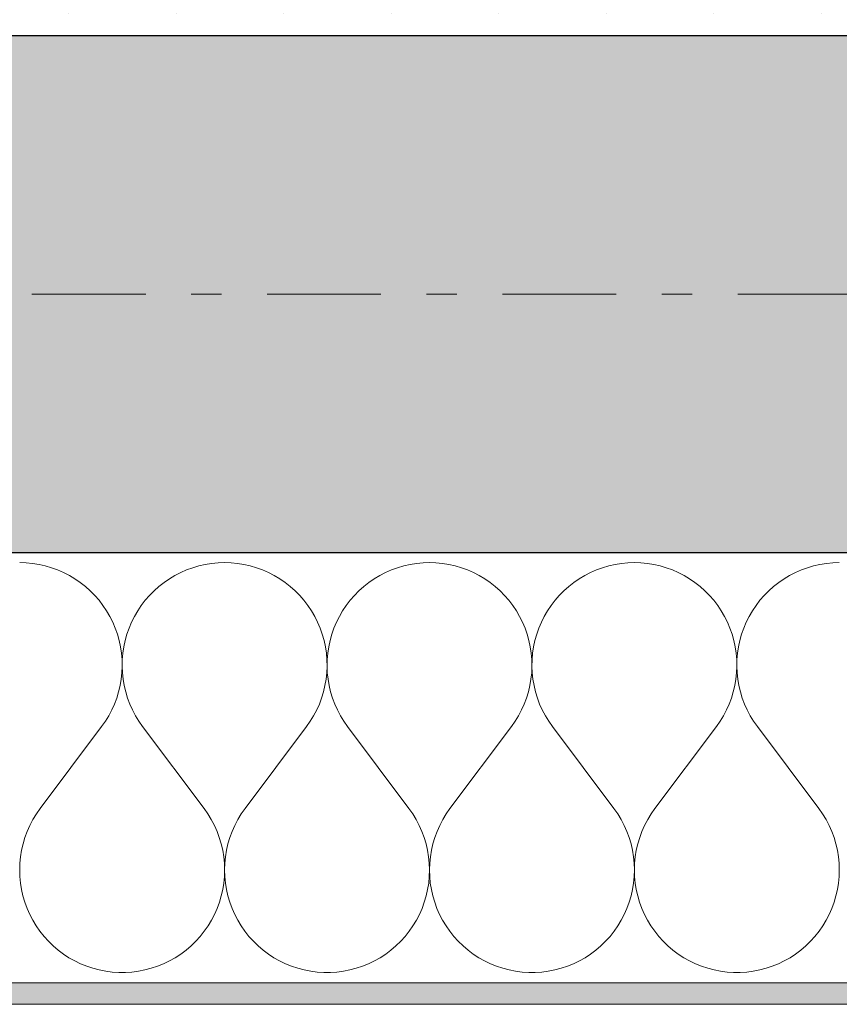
# Model space of a CAD drawing. Extents: x 100 to 2982, y 37 to 2050.
# Tile 67 of 130: x 1779 to 1817, y 575 to 620. Entities that reach past the tile are written whole.
import ezdxf
from ezdxf.xclip import XClip

# ---------------------------------------------------------------- set-up
doc = ezdxf.new("R2010")
doc.units = 0
doc.header["$MEASUREMENT"] = 0
doc.header["$XCLIPFRAME"] = 0
doc.linetypes.add('Przerywana podwójnie', pattern=[54.680554, 26.458333, -10.583333, 7.055556, -10.583333])
for name, color, linetype in [('410-K Osie', 7, 'Continuous'), ('420-K Ściany', 7, 'Continuous'), ('820-G Rysunki Obrazki', 7, 'Continuous')]:
    doc.layers.add(name, color=color, linetype=linetype)
pattern_1 = [(0, (-18316.349, -206.5255), (0, 8.660254), [0, -5]), (0, (-18313.849, -202.195), (0, 8.660254), [0, -5])]

# ---------------------------------------------------------------- blocks, each defined once
blk = doc.blocks.new('*X8')
at = {"layer": '420-K Ściany', "color": 174, "linetype": 'Continuous', "lineweight": 5, "ltscale": 0.2}
for p, q in [((1779.19, 595.023), (1778.889, 595.033)), ((1779.49, 594.995), (1779.19, 595.023)), ((1779.788, 594.947), (1779.49, 594.995)), ((1780.081, 594.881), (1779.788, 594.947)), ((1780.371, 594.796), (1780.081, 594.881)), ((1780.654, 594.694), (1780.371, 594.796)), ((1786.932, 594.796), (1786.649, 594.694)), ((1787.221, 594.881), (1786.932, 594.796)), ((1787.515, 594.947), (1787.221, 594.881)), ((1787.812, 594.995), (1787.515, 594.947)), ((1788.112, 595.023), (1787.812, 594.995)), ((1788.413, 595.033), (1788.112, 595.023)), ((1788.714, 595.023), (1788.413, 595.033)), ((1789.014, 594.995), (1788.714, 595.023)), ((1789.311, 594.947), (1789.014, 594.995)), ((1789.605, 594.881), (1789.311, 594.947)), ((1789.894, 594.796), (1789.605, 594.881)), ((1790.178, 594.694), (1789.894, 594.796)), ((1796.456, 594.796), (1796.172, 594.694)), ((1796.745, 594.881), (1796.456, 594.796)), ((1797.038, 594.947), (1796.745, 594.881)), ((1797.336, 594.995), (1797.038, 594.947)), ((1797.636, 595.023), (1797.336, 594.995)), ((1797.937, 595.033), (1797.636, 595.023)), ((1798.238, 595.023), (1797.937, 595.033)), ((1798.538, 594.995), (1798.238, 595.023)), ((1798.835, 594.947), (1798.538, 594.995)), ((1799.129, 594.881), (1798.835, 594.947)), ((1799.418, 594.796), (1799.129, 594.881)), ((1799.701, 594.694), (1799.418, 594.796)), ((1805.979, 594.796), (1805.696, 594.694)), ((1806.268, 594.881), (1805.979, 594.796)), ((1806.562, 594.947), (1806.268, 594.881)), ((1806.86, 594.995), (1806.562, 594.947)), ((1807.16, 595.023), (1806.86, 594.995)), ((1807.461, 595.033), (1807.16, 595.023)), ((1807.762, 595.023), (1807.461, 595.033)), ((1808.062, 594.995), (1807.762, 595.023)), ((1808.359, 594.947), (1808.062, 594.995)), ((1808.653, 594.881), (1808.359, 594.947)), ((1808.942, 594.796), (1808.653, 594.881)), ((1809.225, 594.694), (1808.942, 594.796)), ((1815.503, 594.796), (1815.22, 594.694)), ((1815.792, 594.881), (1815.503, 594.796)), ((1816.086, 594.947), (1815.792, 594.881)), ((1816.384, 594.995), (1816.086, 594.947)), ((1816.683, 595.023), (1816.384, 594.995)), ((1816.984, 595.033), (1816.683, 595.023)), ((1780.93, 594.573), (1780.654, 594.694)), ((1781.198, 594.436), (1780.93, 594.573)), ((1781.456, 594.281), (1781.198, 594.436)), ((1786.105, 594.436), (1785.846, 594.281)), ((1786.372, 594.573), (1786.105, 594.436)), ((1786.649, 594.694), (1786.372, 594.573)), ((1790.454, 594.573), (1790.178, 594.694)), ((1790.722, 594.436), (1790.454, 594.573)), ((1790.98, 594.281), (1790.722, 594.436)), ((1795.628, 594.436), (1795.37, 594.281)), ((1795.896, 594.573), (1795.628, 594.436)), ((1796.172, 594.694), (1795.896, 594.573)), ((1799.977, 594.573), (1799.701, 594.694)), ((1800.245, 594.436), (1799.977, 594.573)), ((1800.504, 594.281), (1800.245, 594.436)), ((1805.152, 594.436), (1804.893, 594.281)), ((1805.42, 594.573), (1805.152, 594.436)), ((1805.696, 594.694), (1805.42, 594.573)), ((1809.501, 594.573), (1809.225, 594.694)), ((1809.769, 594.436), (1809.501, 594.573)), ((1810.028, 594.281), (1809.769, 594.436)), ((1814.676, 594.436), (1814.417, 594.281)), ((1814.944, 594.573), (1814.676, 594.436)), ((1815.22, 594.694), (1814.944, 594.573)), ((1781.705, 594.111), (1781.456, 594.281)), ((1781.942, 593.925), (1781.705, 594.111)), ((1782.167, 593.725), (1781.942, 593.925)), ((1785.36, 593.925), (1785.135, 593.725)), ((1785.597, 594.111), (1785.36, 593.925)), ((1785.846, 594.281), (1785.597, 594.111)), ((1791.229, 594.111), (1790.98, 594.281)), ((1791.466, 593.925), (1791.229, 594.111)), ((1791.691, 593.725), (1791.466, 593.925)), ((1794.884, 593.925), (1794.659, 593.725)), ((1795.121, 594.111), (1794.884, 593.925)), ((1795.37, 594.281), (1795.121, 594.111)), ((1800.753, 594.111), (1800.504, 594.281)), ((1800.99, 593.925), (1800.753, 594.111)), ((1801.215, 593.725), (1800.99, 593.925)), ((1804.408, 593.925), (1804.183, 593.725)), ((1804.645, 594.111), (1804.408, 593.925)), ((1804.893, 594.281), (1804.645, 594.111)), ((1810.276, 594.111), (1810.028, 594.281)), ((1810.513, 593.925), (1810.276, 594.111)), ((1810.738, 593.725), (1810.513, 593.925)), ((1813.932, 593.925), (1813.707, 593.725)), ((1814.169, 594.111), (1813.932, 593.925)), ((1814.417, 594.281), (1814.169, 594.111)), ((1782.379, 593.511), (1782.167, 593.725)), ((1782.577, 593.284), (1782.379, 593.511)), ((1784.923, 593.511), (1784.726, 593.284)), ((1785.135, 593.725), (1784.923, 593.511)), ((1791.903, 593.511), (1791.691, 593.725)), ((1792.101, 593.284), (1791.903, 593.511)), ((1794.447, 593.511), (1794.249, 593.284)), ((1794.659, 593.725), (1794.447, 593.511)), ((1801.426, 593.511), (1801.215, 593.725)), ((1801.624, 593.284), (1801.426, 593.511)), ((1803.971, 593.511), (1803.773, 593.284)), ((1804.183, 593.725), (1803.971, 593.511)), ((1810.95, 593.511), (1810.738, 593.725)), ((1811.148, 593.284), (1810.95, 593.511)), ((1813.495, 593.511), (1813.297, 593.284)), ((1813.707, 593.725), (1813.495, 593.511)), ((1782.76, 593.045), (1782.577, 593.284)), ((1782.927, 592.794), (1782.76, 593.045)), ((1784.542, 593.045), (1784.375, 592.794)), ((1784.726, 593.284), (1784.542, 593.045)), ((1792.284, 593.045), (1792.101, 593.284)), ((1792.451, 592.794), (1792.284, 593.045)), ((1794.066, 593.045), (1793.899, 592.794)), ((1794.249, 593.284), (1794.066, 593.045)), ((1801.807, 593.045), (1801.624, 593.284)), ((1801.975, 592.794), (1801.807, 593.045)), ((1803.59, 593.045), (1803.422, 592.794)), ((1803.773, 593.284), (1803.59, 593.045)), ((1811.331, 593.045), (1811.148, 593.284)), ((1811.499, 592.794), (1811.331, 593.045)), ((1813.114, 593.045), (1812.946, 592.794)), ((1813.297, 593.284), (1813.114, 593.045)), ((1783.079, 592.534), (1782.927, 592.794)), ((1783.214, 592.265), (1783.079, 592.534)), ((1784.223, 592.534), (1784.089, 592.265)), ((1784.375, 592.794), (1784.223, 592.534)), ((1792.603, 592.534), (1792.451, 592.794)), ((1792.737, 592.265), (1792.603, 592.534)), ((1793.747, 592.534), (1793.612, 592.265)), ((1793.899, 592.794), (1793.747, 592.534)), ((1802.127, 592.534), (1801.975, 592.794)), ((1802.261, 592.265), (1802.127, 592.534)), ((1803.271, 592.534), (1803.136, 592.265)), ((1803.422, 592.794), (1803.271, 592.534)), ((1811.65, 592.534), (1811.499, 592.794)), ((1811.785, 592.265), (1811.65, 592.534)), ((1812.795, 592.534), (1812.66, 592.265)), ((1812.946, 592.794), (1812.795, 592.534)), ((1783.331, 591.987), (1783.214, 592.265)), ((1784.089, 592.265), (1783.971, 591.987)), ((1792.855, 591.987), (1792.737, 592.265)), ((1793.612, 592.265), (1793.495, 591.987)), ((1802.379, 591.987), (1802.261, 592.265)), ((1803.136, 592.265), (1803.019, 591.987)), ((1811.902, 591.987), (1811.785, 592.265)), ((1812.66, 592.265), (1812.543, 591.987)), ((1783.431, 591.703), (1783.331, 591.987)), ((1783.512, 591.413), (1783.431, 591.703)), ((1783.872, 591.703), (1783.79, 591.413)), ((1783.971, 591.987), (1783.872, 591.703)), ((1792.954, 591.703), (1792.855, 591.987)), ((1793.036, 591.413), (1792.954, 591.703)), ((1793.395, 591.703), (1793.314, 591.413)), ((1793.495, 591.987), (1793.395, 591.703)), ((1802.478, 591.703), (1802.379, 591.987)), ((1802.56, 591.413), (1802.478, 591.703)), ((1802.919, 591.703), (1802.838, 591.413)), ((1803.019, 591.987), (1802.919, 591.703)), ((1812.002, 591.703), (1811.902, 591.987)), ((1812.084, 591.413), (1812.002, 591.703)), ((1812.443, 591.703), (1812.362, 591.413)), ((1812.543, 591.987), (1812.443, 591.703)), ((1783.575, 591.118), (1783.512, 591.413)), ((1783.619, 590.82), (1783.575, 591.118)), ((1783.727, 591.118), (1783.683, 590.82)), ((1783.79, 591.413), (1783.727, 591.118)), ((1793.099, 591.118), (1793.036, 591.413)), ((1793.143, 590.82), (1793.099, 591.118)), ((1793.251, 591.118), (1793.207, 590.82)), ((1793.314, 591.413), (1793.251, 591.118)), ((1802.623, 591.118), (1802.56, 591.413)), ((1802.667, 590.82), (1802.623, 591.118)), ((1802.775, 591.118), (1802.731, 590.82)), ((1802.838, 591.413), (1802.775, 591.118)), ((1812.147, 591.118), (1812.084, 591.413)), ((1812.191, 590.82), (1812.147, 591.118)), ((1812.299, 591.118), (1812.254, 590.82)), ((1812.362, 591.413), (1812.299, 591.118)), ((1783.645, 590.52), (1783.619, 590.82)), ((1783.683, 590.82), (1783.658, 590.52)), ((1793.168, 590.52), (1793.143, 590.82)), ((1793.207, 590.82), (1793.181, 590.52)), ((1802.692, 590.52), (1802.667, 590.82)), ((1802.731, 590.82), (1802.705, 590.52)), ((1812.216, 590.52), (1812.191, 590.82)), ((1812.254, 590.82), (1812.229, 590.52)), ((1783.638, 589.918), (1783.651, 590.219)), ((1783.651, 590.219), (1783.645, 590.52)), ((1783.658, 590.52), (1783.651, 590.219)), ((1783.651, 590.219), (1783.664, 589.918)), ((1793.162, 589.918), (1793.175, 590.219)), ((1793.175, 590.219), (1793.168, 590.52)), ((1793.181, 590.52), (1793.175, 590.219)), ((1793.175, 590.219), (1793.188, 589.918)), ((1802.686, 589.918), (1802.698, 590.219)), ((1802.698, 590.219), (1802.692, 590.52)), ((1802.705, 590.52), (1802.699, 590.219)), ((1802.699, 590.219), (1802.712, 589.918)), ((1812.209, 589.918), (1812.222, 590.219)), ((1812.222, 590.219), (1812.216, 590.52)), ((1812.229, 590.52), (1812.223, 590.219)), ((1812.223, 590.219), (1812.236, 589.918)), ((1783.606, 589.619), (1783.638, 589.918)), ((1783.664, 589.918), (1783.696, 589.619)), ((1793.13, 589.619), (1793.162, 589.918)), ((1793.188, 589.918), (1793.22, 589.619)), ((1802.654, 589.619), (1802.686, 589.918)), ((1802.712, 589.918), (1802.744, 589.619)), ((1812.178, 589.619), (1812.209, 589.918)), ((1812.236, 589.918), (1812.267, 589.619)), ((1783.486, 589.029), (1783.556, 589.322)), ((1783.556, 589.322), (1783.606, 589.619)), ((1783.696, 589.619), (1783.747, 589.322)), ((1783.747, 589.322), (1783.816, 589.029)), ((1793.01, 589.029), (1793.079, 589.322)), ((1793.079, 589.322), (1793.13, 589.619)), ((1793.22, 589.619), (1793.27, 589.322)), ((1793.27, 589.322), (1793.34, 589.029)), ((1802.534, 589.029), (1802.603, 589.322)), ((1802.603, 589.322), (1802.654, 589.619)), ((1802.744, 589.619), (1802.794, 589.322)), ((1802.794, 589.322), (1802.864, 589.029)), ((1812.058, 589.029), (1812.127, 589.322)), ((1812.127, 589.322), (1812.178, 589.619)), ((1812.267, 589.619), (1812.318, 589.322)), ((1812.318, 589.322), (1812.387, 589.029)), ((1783.399, 588.74), (1783.486, 589.029)), ((1783.816, 589.029), (1783.904, 588.74)), ((1792.922, 588.74), (1793.01, 589.029)), ((1793.34, 589.029), (1793.428, 588.74)), ((1802.446, 588.74), (1802.534, 589.029)), ((1802.864, 589.029), (1802.951, 588.74)), ((1811.97, 588.74), (1812.058, 589.029)), ((1812.387, 589.029), (1812.475, 588.74)), ((1783.169, 588.184), (1783.293, 588.458)), ((1783.293, 588.458), (1783.399, 588.74)), ((1783.904, 588.74), (1784.01, 588.458)), ((1784.01, 588.458), (1784.133, 588.184)), ((1792.693, 588.184), (1792.817, 588.458)), ((1792.817, 588.458), (1792.922, 588.74)), ((1793.428, 588.74), (1793.533, 588.458)), ((1793.533, 588.458), (1793.657, 588.184)), ((1802.217, 588.184), (1802.34, 588.458)), ((1802.34, 588.458), (1802.446, 588.74)), ((1802.951, 588.74), (1803.057, 588.458)), ((1803.057, 588.458), (1803.181, 588.184)), ((1811.741, 588.184), (1811.864, 588.458)), ((1811.864, 588.458), (1811.97, 588.74)), ((1812.475, 588.74), (1812.581, 588.458)), ((1812.581, 588.458), (1812.704, 588.184)), ((1782.872, 587.66), (1783.029, 587.917)), ((1783.029, 587.917), (1783.169, 588.184)), ((1784.133, 588.184), (1784.273, 587.917)), ((1784.273, 587.917), (1784.431, 587.66)), ((1792.396, 587.66), (1792.553, 587.917)), ((1792.553, 587.917), (1792.693, 588.184)), ((1793.657, 588.184), (1793.797, 587.917)), ((1793.797, 587.917), (1793.954, 587.66)), ((1801.919, 587.66), (1802.076, 587.917)), ((1802.076, 587.917), (1802.217, 588.184)), ((1803.181, 588.184), (1803.321, 587.917)), ((1803.321, 587.917), (1803.478, 587.66)), ((1811.443, 587.66), (1811.6, 587.917)), ((1811.6, 587.917), (1811.741, 588.184)), ((1812.704, 588.184), (1812.845, 587.917)), ((1812.845, 587.917), (1813.002, 587.66)), ((1782.699, 587.414), (1782.872, 587.66)), ((1784.431, 587.66), (1784.604, 587.414)), ((1792.223, 587.414), (1792.396, 587.66)), ((1793.954, 587.66), (1794.127, 587.414)), ((1801.746, 587.414), (1801.919, 587.66)), ((1803.478, 587.66), (1803.651, 587.414)), ((1811.27, 587.414), (1811.443, 587.66)), ((1813.002, 587.66), (1813.175, 587.414)), ((1779.842, 583.604), (1782.699, 587.414)), ((1787.461, 583.604), (1784.604, 587.414)), ((1789.365, 583.604), (1792.223, 587.414)), ((1796.984, 583.604), (1794.127, 587.414)), ((1798.889, 583.604), (1801.746, 587.414)), ((1806.508, 583.604), (1803.651, 587.414)), ((1808.413, 583.604), (1811.27, 587.414)), ((1816.032, 583.604), (1813.175, 587.414)), ((1779.666, 583.354), (1779.507, 583.093)), ((1779.842, 583.604), (1779.666, 583.354)), ((1787.636, 583.354), (1787.461, 583.604)), ((1787.795, 583.093), (1787.636, 583.354)), ((1789.19, 583.354), (1789.031, 583.093)), ((1789.365, 583.604), (1789.19, 583.354)), ((1797.16, 583.354), (1796.984, 583.604)), ((1797.319, 583.093), (1797.16, 583.354)), ((1798.714, 583.354), (1798.555, 583.093)), ((1798.889, 583.604), (1798.714, 583.354)), ((1806.684, 583.354), (1806.508, 583.604)), ((1806.843, 583.093), (1806.684, 583.354)), ((1808.238, 583.354), (1808.079, 583.093)), ((1808.413, 583.604), (1808.238, 583.354)), ((1816.208, 583.354), (1816.032, 583.604)), ((1816.367, 583.093), (1816.208, 583.354)), ((1779.507, 583.093), (1779.365, 582.822)), ((1787.937, 582.822), (1787.795, 583.093)), ((1789.031, 583.093), (1788.889, 582.822)), ((1797.461, 582.822), (1797.319, 583.093)), ((1798.555, 583.093), (1798.413, 582.822)), ((1806.985, 582.822), (1806.843, 583.093)), ((1808.079, 583.093), (1807.937, 582.822)), ((1816.508, 582.822), (1816.367, 583.093)), ((1779.241, 582.543), (1779.135, 582.257)), ((1779.365, 582.822), (1779.241, 582.543)), ((1788.061, 582.543), (1787.937, 582.822)), ((1788.167, 582.257), (1788.061, 582.543)), ((1788.765, 582.543), (1788.659, 582.257)), ((1788.889, 582.822), (1788.765, 582.543)), ((1797.585, 582.543), (1797.461, 582.822)), ((1797.691, 582.257), (1797.585, 582.543)), ((1798.289, 582.543), (1798.182, 582.257)), ((1798.413, 582.822), (1798.289, 582.543)), ((1807.109, 582.543), (1806.985, 582.822)), ((1807.215, 582.257), (1807.109, 582.543)), ((1807.812, 582.543), (1807.706, 582.257)), ((1807.937, 582.822), (1807.812, 582.543)), ((1816.633, 582.543), (1816.508, 582.822)), ((1816.739, 582.257), (1816.633, 582.543)), ((1779.047, 581.964), (1778.979, 581.666)), ((1779.135, 582.257), (1779.047, 581.964)), ((1788.255, 581.964), (1788.167, 582.257)), ((1788.324, 581.666), (1788.255, 581.964)), ((1788.571, 581.964), (1788.503, 581.666)), ((1788.659, 582.257), (1788.571, 581.964)), ((1797.779, 581.964), (1797.691, 582.257)), ((1797.847, 581.666), (1797.779, 581.964)), ((1798.095, 581.964), (1798.026, 581.666)), ((1798.182, 582.257), (1798.095, 581.964)), ((1807.303, 581.964), (1807.215, 582.257)), ((1807.371, 581.666), (1807.303, 581.964)), ((1807.619, 581.964), (1807.55, 581.666)), ((1807.706, 582.257), (1807.619, 581.964)), ((1816.826, 581.964), (1816.739, 582.257)), ((1816.895, 581.666), (1816.826, 581.964)), ((1778.979, 581.666), (1778.929, 581.364)), ((1788.373, 581.364), (1788.324, 581.666)), ((1788.503, 581.666), (1788.453, 581.364)), ((1797.897, 581.364), (1797.847, 581.666)), ((1798.026, 581.666), (1797.977, 581.364)), ((1807.42, 581.364), (1807.371, 581.666)), ((1807.55, 581.666), (1807.501, 581.364)), ((1816.944, 581.364), (1816.895, 581.666)), ((1778.9, 581.06), (1778.889, 580.755)), ((1778.929, 581.364), (1778.9, 581.06)), ((1788.403, 581.06), (1788.373, 581.364)), ((1788.413, 580.755), (1788.403, 581.06)), ((1788.423, 581.06), (1788.413, 580.755)), ((1788.453, 581.364), (1788.423, 581.06)), ((1797.927, 581.06), (1797.897, 581.364)), ((1797.937, 580.755), (1797.927, 581.06)), ((1797.947, 581.06), (1797.937, 580.755)), ((1797.977, 581.364), (1797.947, 581.06)), ((1807.45, 581.06), (1807.42, 581.364)), ((1807.461, 580.755), (1807.45, 581.06)), ((1807.471, 581.06), (1807.461, 580.755)), ((1807.501, 581.364), (1807.471, 581.06)), ((1816.974, 581.06), (1816.944, 581.364)), ((1816.984, 580.755), (1816.974, 581.06)), ((1778.889, 580.755), (1778.899, 580.449)), ((1788.404, 580.449), (1788.413, 580.755)), ((1788.413, 580.755), (1788.422, 580.449)), ((1797.928, 580.449), (1797.937, 580.755)), ((1797.937, 580.755), (1797.946, 580.449)), ((1807.451, 580.449), (1807.461, 580.755)), ((1807.461, 580.755), (1807.47, 580.449)), ((1816.975, 580.449), (1816.984, 580.755)), ((1778.899, 580.449), (1778.927, 580.145)), ((1778.927, 580.145), (1778.976, 579.844)), ((1788.327, 579.844), (1788.375, 580.145)), ((1788.375, 580.145), (1788.404, 580.449)), ((1788.422, 580.449), (1788.451, 580.145)), ((1788.451, 580.145), (1788.5, 579.844)), ((1797.85, 579.844), (1797.899, 580.145)), ((1797.899, 580.145), (1797.928, 580.449)), ((1797.946, 580.449), (1797.975, 580.145)), ((1797.975, 580.145), (1798.023, 579.844)), ((1807.374, 579.844), (1807.423, 580.145)), ((1807.423, 580.145), (1807.451, 580.449)), ((1807.47, 580.449), (1807.499, 580.145)), ((1807.499, 580.145), (1807.547, 579.844)), ((1816.898, 579.844), (1816.946, 580.145)), ((1816.946, 580.145), (1816.975, 580.449)), ((1778.976, 579.844), (1779.043, 579.546)), ((1788.259, 579.546), (1788.327, 579.844)), ((1788.5, 579.844), (1788.567, 579.546)), ((1797.783, 579.546), (1797.85, 579.844)), ((1798.023, 579.844), (1798.091, 579.546)), ((1807.307, 579.546), (1807.374, 579.844)), ((1807.547, 579.844), (1807.615, 579.546)), ((1816.83, 579.546), (1816.898, 579.844)), ((1779.043, 579.546), (1779.13, 579.252)), ((1779.13, 579.252), (1779.235, 578.966)), ((1788.067, 578.966), (1788.172, 579.252)), ((1788.172, 579.252), (1788.259, 579.546)), ((1788.567, 579.546), (1788.654, 579.252)), ((1788.654, 579.252), (1788.759, 578.966)), ((1797.591, 578.966), (1797.696, 579.252)), ((1797.696, 579.252), (1797.783, 579.546)), ((1798.091, 579.546), (1798.177, 579.252)), ((1798.177, 579.252), (1798.283, 578.966)), ((1807.115, 578.966), (1807.22, 579.252)), ((1807.22, 579.252), (1807.307, 579.546)), ((1807.615, 579.546), (1807.701, 579.252)), ((1807.701, 579.252), (1807.806, 578.966)), ((1816.639, 578.966), (1816.744, 579.252)), ((1816.744, 579.252), (1816.83, 579.546)), ((1779.235, 578.966), (1779.358, 578.686)), ((1787.944, 578.686), (1788.067, 578.966)), ((1788.759, 578.966), (1788.882, 578.686)), ((1797.468, 578.686), (1797.591, 578.966)), ((1798.283, 578.966), (1798.406, 578.686)), ((1806.992, 578.686), (1807.115, 578.966)), ((1807.806, 578.966), (1807.93, 578.686)), ((1816.515, 578.686), (1816.639, 578.966)), ((1779.358, 578.686), (1779.499, 578.415)), ((1779.499, 578.415), (1779.657, 578.153)), ((1787.645, 578.153), (1787.803, 578.415)), ((1787.803, 578.415), (1787.944, 578.686)), ((1788.882, 578.686), (1789.023, 578.415)), ((1789.023, 578.415), (1789.181, 578.153)), ((1797.169, 578.153), (1797.327, 578.415)), ((1797.327, 578.415), (1797.468, 578.686)), ((1798.406, 578.686), (1798.547, 578.415)), ((1798.547, 578.415), (1798.705, 578.153)), ((1806.692, 578.153), (1806.851, 578.415)), ((1806.851, 578.415), (1806.992, 578.686)), ((1807.93, 578.686), (1808.071, 578.415)), ((1808.071, 578.415), (1808.229, 578.153)), ((1816.216, 578.153), (1816.374, 578.415)), ((1816.374, 578.415), (1816.515, 578.686)), ((1779.657, 578.153), (1779.832, 577.903)), ((1779.832, 577.903), (1780.022, 577.664)), ((1787.28, 577.664), (1787.47, 577.903)), ((1787.47, 577.903), (1787.645, 578.153)), ((1789.181, 578.153), (1789.356, 577.903)), ((1789.356, 577.903), (1789.546, 577.664)), ((1796.804, 577.664), (1796.994, 577.903)), ((1796.994, 577.903), (1797.169, 578.153)), ((1798.705, 578.153), (1798.88, 577.903)), ((1798.88, 577.903), (1799.07, 577.664)), ((1806.328, 577.664), (1806.518, 577.903)), ((1806.518, 577.903), (1806.692, 578.153)), ((1808.229, 578.153), (1808.403, 577.903)), ((1808.403, 577.903), (1808.594, 577.664)), ((1815.851, 577.664), (1816.042, 577.903)), ((1816.042, 577.903), (1816.216, 578.153)), ((1780.022, 577.664), (1780.228, 577.437)), ((1780.228, 577.437), (1780.447, 577.224)), ((1786.855, 577.224), (1787.075, 577.437)), ((1787.075, 577.437), (1787.28, 577.664)), ((1789.546, 577.664), (1789.751, 577.437)), ((1789.751, 577.437), (1789.971, 577.224)), ((1796.379, 577.224), (1796.598, 577.437)), ((1796.598, 577.437), (1796.804, 577.664)), ((1799.07, 577.664), (1799.275, 577.437)), ((1799.275, 577.437), (1799.495, 577.224)), ((1805.903, 577.224), (1806.122, 577.437)), ((1806.122, 577.437), (1806.328, 577.664)), ((1808.594, 577.664), (1808.799, 577.437)), ((1808.799, 577.437), (1809.018, 577.224)), ((1815.427, 577.224), (1815.646, 577.437)), ((1815.646, 577.437), (1815.851, 577.664)), ((1780.447, 577.224), (1780.679, 577.026)), ((1780.679, 577.026), (1780.924, 576.843)), ((1786.378, 576.843), (1786.623, 577.026)), ((1786.623, 577.026), (1786.855, 577.224)), ((1789.971, 577.224), (1790.203, 577.026)), ((1790.203, 577.026), (1790.448, 576.843)), ((1795.902, 576.843), (1796.147, 577.026)), ((1796.147, 577.026), (1796.379, 577.224)), ((1799.495, 577.224), (1799.727, 577.026)), ((1799.727, 577.026), (1799.972, 576.843)), ((1805.426, 576.843), (1805.67, 577.026)), ((1805.67, 577.026), (1805.903, 577.224)), ((1809.018, 577.224), (1809.251, 577.026)), ((1809.251, 577.026), (1809.496, 576.843)), ((1814.949, 576.843), (1815.194, 577.026)), ((1815.194, 577.026), (1815.427, 577.224)), ((1780.924, 576.843), (1781.18, 576.676)), ((1781.18, 576.676), (1781.446, 576.526)), ((1781.446, 576.526), (1781.722, 576.393)), ((1785.581, 576.393), (1785.856, 576.526)), ((1785.856, 576.526), (1786.122, 576.676)), ((1786.122, 576.676), (1786.378, 576.843)), ((1790.448, 576.843), (1790.704, 576.676)), ((1790.704, 576.676), (1790.97, 576.526)), ((1790.97, 576.526), (1791.245, 576.393)), ((1795.104, 576.393), (1795.38, 576.526)), ((1795.38, 576.526), (1795.646, 576.676)), ((1795.646, 576.676), (1795.902, 576.843)), ((1799.972, 576.843), (1800.228, 576.676)), ((1800.228, 576.676), (1800.494, 576.526)), ((1800.494, 576.526), (1800.769, 576.393)), ((1804.628, 576.393), (1804.903, 576.526)), ((1804.903, 576.526), (1805.17, 576.676)), ((1805.17, 576.676), (1805.426, 576.843)), ((1809.496, 576.843), (1809.752, 576.676)), ((1809.752, 576.676), (1810.018, 576.526)), ((1810.018, 576.526), (1810.293, 576.393)), ((1814.152, 576.393), (1814.427, 576.526)), ((1814.427, 576.526), (1814.693, 576.676)), ((1814.693, 576.676), (1814.949, 576.843)), ((1781.722, 576.393), (1782.005, 576.279)), ((1782.005, 576.279), (1782.295, 576.182)), ((1782.295, 576.182), (1782.59, 576.105)), ((1782.59, 576.105), (1782.89, 576.046)), ((1782.89, 576.046), (1783.193, 576.007)), ((1783.193, 576.007), (1783.498, 575.988)), ((1783.804, 575.988), (1784.109, 576.007)), ((1784.109, 576.007), (1784.412, 576.046)), ((1784.412, 576.046), (1784.712, 576.105)), ((1784.712, 576.105), (1785.007, 576.182)), ((1785.007, 576.182), (1785.297, 576.279)), ((1785.297, 576.279), (1785.581, 576.393)), ((1791.245, 576.393), (1791.529, 576.279)), ((1791.529, 576.279), (1791.819, 576.182)), ((1791.819, 576.182), (1792.114, 576.105)), ((1792.114, 576.105), (1792.414, 576.046)), ((1792.414, 576.046), (1792.717, 576.007)), ((1792.717, 576.007), (1793.022, 575.988)), ((1793.328, 575.988), (1793.633, 576.007)), ((1793.633, 576.007), (1793.936, 576.046)), ((1793.936, 576.046), (1794.236, 576.105)), ((1794.236, 576.105), (1794.531, 576.182)), ((1794.531, 576.182), (1794.821, 576.279)), ((1794.821, 576.279), (1795.104, 576.393)), ((1800.769, 576.393), (1801.052, 576.279)), ((1801.052, 576.279), (1801.342, 576.182)), ((1801.342, 576.182), (1801.638, 576.105)), ((1801.638, 576.105), (1801.938, 576.046)), ((1801.938, 576.046), (1802.241, 576.007)), ((1802.241, 576.007), (1802.546, 575.988)), ((1802.852, 575.988), (1803.156, 576.007)), ((1803.156, 576.007), (1803.46, 576.046)), ((1803.46, 576.046), (1803.759, 576.105)), ((1803.759, 576.105), (1804.055, 576.182)), ((1804.055, 576.182), (1804.345, 576.279)), ((1804.345, 576.279), (1804.628, 576.393)), ((1810.293, 576.393), (1810.576, 576.279)), ((1810.576, 576.279), (1810.866, 576.182)), ((1810.866, 576.182), (1811.162, 576.105)), ((1811.162, 576.105), (1811.462, 576.046)), ((1811.462, 576.046), (1811.765, 576.007)), ((1811.765, 576.007), (1812.07, 575.988)), ((1812.375, 575.988), (1812.68, 576.007)), ((1812.68, 576.007), (1812.983, 576.046)), ((1812.983, 576.046), (1813.283, 576.105)), ((1813.283, 576.105), (1813.579, 576.182)), ((1813.579, 576.182), (1813.869, 576.279)), ((1813.869, 576.279), (1814.152, 576.393)), ((1783.498, 575.988), (1783.804, 575.988)), ((1793.022, 575.988), (1793.328, 575.988)), ((1802.546, 575.988), (1802.852, 575.988)), ((1812.07, 575.988), (1812.375, 575.988))]:
    blk.add_line(p, q, dxfattribs=at)
blk = doc.blocks.new('Rysunek_1_1', base_point=(-18316.349, -206.526))
at = {"layer": '420-K Ściany', "linetype": 'Continuous', "lineweight": 5}
h = blk.add_hatch(dxfattribs=at)
h.set_pattern_fill('Tynk_0001', color=180, style=0, pattern_type=2)
h.set_pattern_definition(pattern_1)
h.paths.add_polyline_path([(1867.622, 621.009), (1589.802, 621.009), (1589.802, 619.509), (1867.622, 619.509)])
at = {"layer": '420-K Ściany', "linetype": 'Continuous', "lineweight": 13}
blk.add_hatch(color=62, dxfattribs=at).paths.add_polyline_path([(1589.802, 619.509), (1589.802, 603.509), (1589.802, 595.509), (1869.122, 595.509), (1869.122, 619.509)])
at = {"layer": '420-K Ściany', "linetype": 'Continuous', "lineweight": 5}
h = blk.add_hatch(dxfattribs=at)
h.set_pattern_fill('Tynk_0001', color=176, style=0, pattern_type=2)
h.set_pattern_definition(pattern_1)
h.paths.add_polyline_path([(1583.802, 575.509), (1583.802, 574.509), (2179.802, 574.509), (2179.802, 575.509)])
at = {"layer": '410-K Osie', "color": 4, "linetype": 'Przerywana podwójnie', "lineweight": 13, "ltscale": 0.2}
blk.add_line((587.417, 607.509), (2253.561, 607.509), dxfattribs=at)
blk.add_line((587.417, 607.509), (2253.561, 607.509), dxfattribs=at)
at = {"layer": '420-K Ściany', "color": 27, "linetype": 'Continuous', "lineweight": 25, "ltscale": 0.2}
for p, q in [((1869.122, 619.509), (1589.802, 619.509)), ((1589.802, 595.509), (1869.122, 595.509))]:
    blk.add_line(p, q, dxfattribs=at)
at = {"layer": '420-K Ściany', "color": 67, "linetype": 'Continuous', "lineweight": 13, "ltscale": 0.2}
blk.add_line((1583.802, 575.509), (2159.802, 575.509), dxfattribs=at)
at = {"layer": '420-K Ściany', "color": 47, "linetype": 'Continuous', "lineweight": 15, "ltscale": 0.2, "flags": 128}
blk.add_lwpolyline([(1583.802, 574.509), (2180.802, 574.509)], dxfattribs=at)
at = {"color": 65, "linetype": 'Continuous', "lineweight": 13, "ltscale": 0.2}
blk.add_blockref('*X8', (0, 0), dxfattribs=at)

msp = doc.modelspace()

# ---------------------------------------------------------------- block references
at = {"layer": '820-G Rysunki Obrazki', "color": 65, "linetype": 'Continuous', "lineweight": 13, "ltscale": 0.2}
ref = msp.add_blockref('Rysunek_1_1', (-18316.349, -206.526), dxfattribs=at)
XClip(ref).set_block_clipping_path([(244.527027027, 75.2081975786), (2570.9054054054, 2024.1891891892)])

doc.saveas('drawing.dxf')
